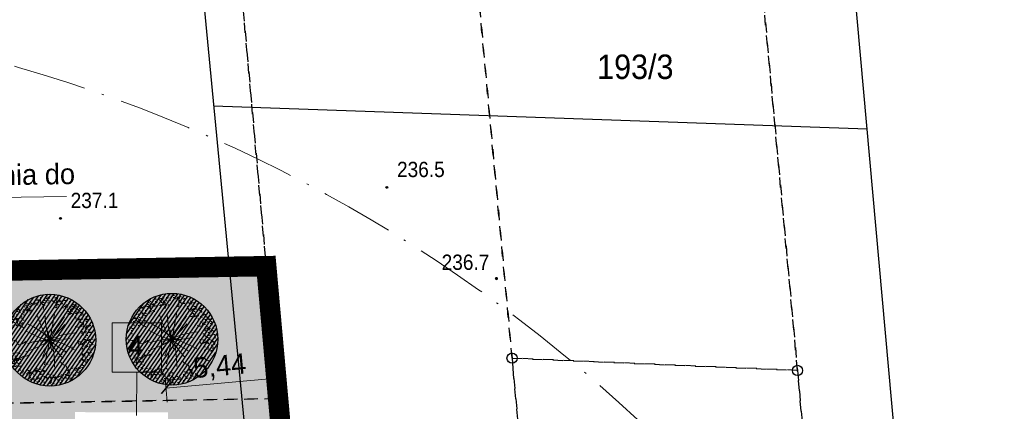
# Model space of a CAD drawing. Extents: x 40810 to 6568062, y -66833 to 5647073.
# Tile 27 of 35: x 6567818 to 6567866, y 5647003 to 5647022. Entities that reach past the tile are written whole.
import ezdxf
from ezdxf.enums import TextEntityAlignment as Align

# ---------------------------------------------------------------- set-up
doc = ezdxf.new("R2010")
doc.units = 0
doc.header["$MEASUREMENT"] = 0
for name, pattern in [('ACAD_ISO10W100', [18, 12, -3, 0, -3]), ('DGN_STYLE_2191', [1, -0.25, 0.5, -0.25]), ('KTJZ01_05', [2, 1.5, -0.5])]:
    doc.linetypes.add(name, pattern=pattern)
doc.layers.get('0').update_dxf_attribs({"linetype": 'CONTINUOUS'})
doc.layers.get('Defpoints').update_dxf_attribs({"linetype": 'CONTINUOUS'})
for name, color, linetype in [('BDOT1', 7, 'CONTINUOUS'), ('EWID', 7, 'CONTINUOUS'), ('P-hatch-taras-zielony', 65, 'CONTINUOUS'), ('PZAG', 7, 'CONTINUOUS'), ('REDAKCJA1', 7, 'CONTINUOUS'), ('Z-zielen', 62, 'CONTINUOUS'), ('Z-zielen-drzewa', 62, 'CONTINUOUS')]:
    doc.layers.add(name, color=color, linetype=linetype)
doc.layers.add('P-hatch-zielen', color=7, linetype='CONTINUOUS', true_color=0x849724)
doc.layers.add('szraf1', color=8, linetype='CONTINUOUS', lineweight=5)
doc.layers.add('wymiarowanie', color=176, linetype='CONTINUOUS', lineweight=9)
doc.styles.get("Standard").update_dxf_attribs({"font": 'GOTHIC.TTF'})
doc.styles.add('STYLE-GEO_140', font='geo_140.shx', dxfattribs={"bigfont": 'geo_140big.shx'})
doc.dimstyles.new('Skala 1-50', dxfattribs={"dimtxt": 1, "dimasz": 0.5, "dimexe": 0.5, "dimexo": 0.5, "dimgap": 0.2, "dimtad": 1, "dimtxsty": 'Standard', "dimblk": 'ARCHTICK', "dimcen": 0.5, "dimclrd": 256, "dimclre": 256, "dimadec": 0, "dimazin": 0, "dimtfac": 1, "dimtdec": 1, "dimtmove": 1, "dimatfit": 3, "dimldrblk": 'ARCHTICK', "dimfxl": 1, "dimlwd": -1, "dimlwe": -1, "dimarcsym": 0})
pattern_1 = [(45, (0, 0), (-0.1767766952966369, 0.1767766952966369), []), (135, (0, 0), (-0.1767766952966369, -0.1767766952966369), [])]

# ---------------------------------------------------------------- blocks, each defined once
blk = doc.blocks.new('DWG_H0_11')
at = {"layer": 'BDOT1', "linetype": 'Continuous'}
blk.add_hatch(color=7, dxfattribs=at).paths.add_polyline_path([(0.08999999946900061, -2.728484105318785e-10, 0.9999999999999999), (-0.09000000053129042, -2.728484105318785e-10, 0.9999999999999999)], flags=16)
at = {"layer": 'BDOT1', "color": 7, "linetype": 'Continuous'}
blk.add_lwpolyline([(0.08999999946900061, -2.728484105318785e-10, 0.9999999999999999), (-0.09000000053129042, -2.728484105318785e-10, 0.9999999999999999)], format="xyb", close=True, dxfattribs=at)
blk = doc.blocks.new('RTPW01_1')
at = {"layer": 'BDOT1', "color": 7, "linetype": 'Continuous'}
blk.add_circle((-5.311449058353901e-10, -2.728484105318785e-10), 0.09, dxfattribs=at)
blk.add_blockref('DWG_H0_11', (-5.311449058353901e-10, -2.728484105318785e-10), dxfattribs=at)
blk = doc.blocks.new('801_5')
at = {"layer": 'BDOT1', "linetype": 'Continuous'}
h = blk.add_hatch(color=7, dxfattribs=at)
edge = h.paths.add_edge_path()
edge.add_arc((-0.001712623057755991, -0.003847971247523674), 0.045, 0, 360)
at = {"layer": 'BDOT1', "color": 7, "linetype": 'Continuous'}
blk.add_circle((-0.001712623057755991, -0.003847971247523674), 0.045, dxfattribs=at)
blk = doc.blocks.new('EGBP04_1')
at = {"layer": 'EWID', "color": 92, "linetype": 'Continuous'}
blk.add_circle((-2.328306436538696e-10, 3.899913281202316e-09), 0.5, dxfattribs=at)
blk = doc.blocks.new('_ArchTick')
at = {"color": 0, "linetype": 'ByBlock', "const_width": 0.15}
blk.add_lwpolyline([(-0.5, -0.5), (0.5, 0.5)], dxfattribs=at)
blk = doc.blocks.new('*D286')
at = {"layer": 'Defpoints', "color": 0}
for p in [(6567830.353131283, 5647004.697210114), (6567830.460252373, 5647003.508412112), (6567825.040000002, 5647003.02)]:
    blk.add_point(p, dxfattribs=at)
at = {"layer": 'wymiarowanie'}
for p, q in [((6567830.415379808, 5647004.006394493), (6567830.308258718, 5647005.195192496)), ((6567824.995127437, 5647003.517982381), (6567824.888006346, 5647004.706780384)), ((6567824.932878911, 5647004.208798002), (6567830.353131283, 5647004.697210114))]:
    blk.add_line(p, q, dxfattribs=at)
at = {"layer": 'wymiarowanie', "linetype": 'Continuous', "xscale": 0.5, "yscale": 0.5, "zscale": 0.5}
for p, rotation in [((6567830.353131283, 5647004.697210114), 5.148944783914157), ((6567824.932878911, 5647004.208798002), 185.1489447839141)]:
    blk.add_blockref('_ArchTick', p, dxfattribs=dict(at, rotation=rotation))
at = {"layer": 'wymiarowanie', "color": 0, "linetype": 'Continuous', "insert": (6567827.573808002, 5647005.220932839), "char_height": 1, "attachment_point": 5, "rotation": 5.148944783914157}
blk.add_mtext('5,44', dxfattribs=at)
blk = doc.blocks.new('A$C6C6A0645')
at = {"layer": 'P-hatch-taras-zielony', "lineweight": 5}
h = blk.add_hatch(dxfattribs=at)
h.set_pattern_fill('AR-SAND', color=129, scale=0.005211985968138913, angle=-78.11946695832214, style=0)
h.set_pattern_definition([(319.3805330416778, (-238.6443200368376, 102.3054320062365), (0.2479005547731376, 0.06067476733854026), [0, -0.2012243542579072, 0, -0.2250535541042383, 0, -0.2151247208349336]), (289.3805330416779, (-238.6443200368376, 102.3054320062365), (0.4138390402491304, -0.1523567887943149), [0, -0.1085552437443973, 0, -0.1813666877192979, 0, -0.06950183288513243]), (249.3805330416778, (-238.6778427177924, 102.4647768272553), (0.08560653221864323, -0.4032787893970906), [0, -0.0661922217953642, 0, -0.2382919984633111, 0, -0.3111034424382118]), (239.3805330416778, (-238.6778427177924, 102.4647768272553), (0.1956311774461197, -0.3655194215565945), [0, -0.0330961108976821, 0, -0.1562136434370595, 0, -0.1787189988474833])])
edge = h.paths.add_edge_path()
edge.add_spline(control_points=[(4.344609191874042, 2.29854024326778), (4.239852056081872, 2.299579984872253), (4.135094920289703, 2.300619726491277), (4.007555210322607, 2.265408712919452)], knot_values=[0, 0, 0, 0, 0.200901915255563, 0.200901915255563, 0.200901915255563, 0.200901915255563], degree=3, periodic=0)
edge.add_spline(control_points=[(4.007555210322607, 2.265408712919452), (3.990323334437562, 2.211900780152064), (3.902117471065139, 1.955435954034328), (3.857649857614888, 1.664367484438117), (3.389467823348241, 1.501675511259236), (3.544837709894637, 1.217970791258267), (3.397926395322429, 1.00621705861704), (3.254534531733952, 0.8968923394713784), (3.206195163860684, 0.866667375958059)], knot_values=[2.339544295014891, 2.339544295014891, 2.339544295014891, 2.339544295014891, 2.415302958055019, 2.701715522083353, 2.916319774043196, 2.98729484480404, 3.189753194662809, 3.286634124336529, 3.286634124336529, 3.286634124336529, 3.286634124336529], degree=3, periodic=0)
edge.add_spline(control_points=[(3.206195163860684, 0.866667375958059), (3.244670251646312, 0.8505992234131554), (3.332221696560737, 0.841808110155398), (3.359790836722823, 0.6868656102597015), (3.581782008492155, 0.8117058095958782), (3.606123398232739, 0.638193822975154), (3.62115894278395, 0.5310164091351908)], knot_values=[0, 0, 0, 0, 0.07398957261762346, 0.1244443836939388, 0.2101415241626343, 0.3486032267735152, 0.3486032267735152, 0.3486032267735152, 0.3486032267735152], degree=3, periodic=0)
edge.add_arc((2.172421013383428, 2.155803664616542), 2.17687280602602, 311.7217208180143, 3.759555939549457)
edge = h.paths.add_edge_path()
edge.add_spline(control_points=[(3.62115894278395, 0.5310164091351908), (3.606123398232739, 0.638193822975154), (3.581782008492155, 0.8117058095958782), (3.359790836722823, 0.6868656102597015), (3.332221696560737, 0.841808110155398), (3.244670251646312, 0.8505992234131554), (3.206195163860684, 0.866667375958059)], knot_values=[0, 0, 0, 0, 0.1384617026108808, 0.2241588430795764, 0.2746136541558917, 0.3486032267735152, 0.3486032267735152, 0.3486032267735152, 0.3486032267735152], degree=3, periodic=0)
edge.add_spline(control_points=[(3.206195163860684, 0.866667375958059), (3.102421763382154, 0.8017813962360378), (2.819681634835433, 0.6986057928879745), (2.521411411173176, 0.6628694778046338), (2.348075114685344, 0.5936557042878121)], knot_values=[3.286634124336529, 3.286634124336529, 3.286634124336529, 3.286634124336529, 3.494614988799, 3.808546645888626, 3.808546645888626, 3.808546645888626, 3.808546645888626], degree=3, periodic=0)
edge.add_spline(control_points=[(2.348075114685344, 0.593655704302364), (2.385904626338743, 0.5401912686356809), (2.488663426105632, 0.4539958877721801), (2.617950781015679, 0.4051685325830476), (2.642215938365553, 0.1977856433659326), (2.544941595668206, 0.083040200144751), (2.474543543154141, -1.797525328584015e-06)], knot_values=[0, 0, 0, 0, 0.1059121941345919, 0.1660643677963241, 0.2352088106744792, 0.4163213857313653, 0.4163213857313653, 0.4163213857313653, 0.4163213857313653], degree=3, periodic=0)
edge.add_arc((2.172421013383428, 2.155803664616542), 2.17687280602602, 277.9776847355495, 281.8805330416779)
edge.add_arc((2.172421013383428, 2.155803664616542), 2.17687280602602, 281.8805330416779, 311.7217208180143)
edge = h.paths.add_edge_path()
edge.add_spline(control_points=[(2.474543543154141, -1.797525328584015e-06), (2.544941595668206, 0.083040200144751), (2.642215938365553, 0.1977856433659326), (2.617950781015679, 0.4051685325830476), (2.488663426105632, 0.4539958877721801), (2.385904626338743, 0.5401912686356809), (2.348075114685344, 0.593655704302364)], knot_values=[0, 0, 0, 0, 0.1811125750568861, 0.2502570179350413, 0.3104091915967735, 0.4163213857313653, 0.4163213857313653, 0.4163213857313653, 0.4163213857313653], degree=3, periodic=0)
edge.add_spline(control_points=[(2.348075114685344, 0.5936557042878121), (2.32882449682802, 0.5859688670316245), (2.188643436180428, 0.5254727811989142), (1.975819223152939, 0.3725573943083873), (1.672758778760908, 0.5380361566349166), (1.417404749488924, 0.4748820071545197), (1.114230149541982, 0.5836629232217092), (1.0859333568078, 0.8247965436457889), (1.015688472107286, 0.9601815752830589), (0.9996707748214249, 0.9856008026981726)], knot_values=[3.808546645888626, 3.808546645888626, 3.808546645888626, 3.808546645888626, 3.843411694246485, 4.063422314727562, 4.209397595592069, 4.38226876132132, 4.507522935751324, 4.708265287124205, 4.758263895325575, 4.758263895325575, 4.758263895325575, 4.758263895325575], degree=3, periodic=0)
edge.add_spline(control_points=[(0.9996707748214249, 0.9856008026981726), (0.9742235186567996, 0.9753467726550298), (0.9176547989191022, 0.9430040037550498), (0.9120265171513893, 0.8002119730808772), (0.7032821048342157, 0.8205952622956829), (0.5892920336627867, 0.7708249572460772), (0.5188120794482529, 0.7400520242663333)], knot_values=[0, 0, 0, 0, 0.04391697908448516, 0.1088246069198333, 0.1938589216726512, 0.331601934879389, 0.331601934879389, 0.331601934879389, 0.331601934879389], degree=3, periodic=0)
edge.add_arc((2.172421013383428, 2.155803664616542), 2.17687280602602, 220.5687720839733, 277.9776847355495)
edge = h.paths.add_edge_path()
edge.add_spline(control_points=[(0.5188120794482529, 0.7400520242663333), (0.5892920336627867, 0.7708249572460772), (0.7032821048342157, 0.8205952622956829), (0.9120265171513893, 0.8002119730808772), (0.9176547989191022, 0.9430040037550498), (0.9742235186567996, 0.9753467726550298), (0.9996707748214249, 0.9856008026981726)], knot_values=[0, 0, 0, 0, 0.1377430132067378, 0.2227773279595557, 0.2876849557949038, 0.331601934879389, 0.331601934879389, 0.331601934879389, 0.331601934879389], degree=3, periodic=0)
edge.add_spline(control_points=[(0.9996707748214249, 0.9856008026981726), (0.9522939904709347, 1.060785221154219), (0.8401889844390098, 1.166715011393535), (0.4258883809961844, 1.22098185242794), (0.5541829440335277, 1.795720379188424), (0.7973674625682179, 2.150314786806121), (0.6487057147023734, 2.298346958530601), (0.6047653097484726, 2.378675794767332), (0.5927916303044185, 2.405354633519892)], knot_values=[4.758263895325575, 4.758263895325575, 4.758263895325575, 4.758263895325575, 4.90614865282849, 5.013450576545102, 5.410854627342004, 5.57422102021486, 5.679343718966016, 5.729666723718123, 5.729666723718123, 5.729666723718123, 5.729666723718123], degree=3, periodic=0)
edge.add_spline(control_points=[(0.5927916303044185, 2.405354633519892), (0.5279954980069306, 2.419452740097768), (0.4049234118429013, 2.804828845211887), (0.1760691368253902, 2.721808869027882), (0.05948458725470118, 2.679516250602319)], knot_values=[0, 0, 0, 0, 0.1786739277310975, 0.3642147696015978, 0.3642147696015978, 0.3642147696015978, 0.3642147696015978], degree=3, periodic=0)
edge.add_arc((2.172421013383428, 2.155803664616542), 2.17687280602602, 166.0792107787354, 220.5687720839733)
edge = h.paths.add_edge_path()
edge.add_spline(control_points=[(0.05948458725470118, 2.679516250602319), (0.1760691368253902, 2.721808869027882), (0.4049234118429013, 2.804828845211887), (0.5279954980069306, 2.419452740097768), (0.5927916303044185, 2.405354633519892)], knot_values=[0, 0, 0, 0, 0.1855408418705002, 0.3642147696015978, 0.3642147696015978, 0.3642147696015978, 0.3642147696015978], degree=3, periodic=0)
edge.add_spline(control_points=[(0.5927916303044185, 2.405354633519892), (0.5475404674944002, 2.506179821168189), (0.520392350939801, 2.735122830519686), (0.441939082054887, 3.030537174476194), (0.5960681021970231, 3.267545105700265), (0.7955748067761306, 3.256964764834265), (0.9753814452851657, 3.238068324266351), (1.050632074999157, 3.259132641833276)], knot_values=[5.729666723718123, 5.729666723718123, 5.729666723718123, 5.729666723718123, 5.919848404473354, 6.123889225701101, 6.239569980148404, 6.332677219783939, 6.468282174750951, 6.468282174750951, 6.468282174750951, 6.468282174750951], degree=3, periodic=0)
edge.add_spline(control_points=[(1.050632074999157, 3.259132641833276), (1.025965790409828, 3.280392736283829), (0.9168468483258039, 3.340718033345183), (0.8898117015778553, 3.651706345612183), (0.6468690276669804, 3.594827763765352), (0.511674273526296, 3.563175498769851)], knot_values=[0, 0, 0, 0, 0.05586705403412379, 0.2107448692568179, 0.4050750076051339, 0.4050750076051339, 0.4050750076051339, 0.4050750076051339], degree=3, periodic=0)
edge.add_arc((2.172421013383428, 2.155803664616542), 2.17687280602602, 139.7209533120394, 166.0792107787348)
edge = h.paths.add_edge_path()
edge.add_spline(control_points=[(1.050632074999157, 3.259132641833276), (1.093099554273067, 3.271020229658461), (1.15452384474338, 3.312936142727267), (1.148685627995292, 3.428868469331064), (1.279244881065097, 3.534028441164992), (1.217834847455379, 3.708823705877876), (1.294213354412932, 3.789966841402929), (1.390235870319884, 3.89197941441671), (1.507700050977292, 3.967194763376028), (1.640013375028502, 4.023090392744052)], knot_values=[6.468282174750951, 6.468282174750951, 6.468282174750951, 6.468282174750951, 6.544810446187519, 6.613006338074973, 6.632622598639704, 6.825048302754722, 6.825048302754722, 6.825048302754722, 7.066964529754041, 7.066964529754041, 7.066964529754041, 7.066964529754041], degree=3, periodic=0)
edge.add_spline(control_points=[(1.640013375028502, 4.023090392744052), (1.614912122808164, 4.100765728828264), (1.610454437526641, 4.179229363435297), (1.605996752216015, 4.25769299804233)], knot_values=[0, 0, 0, 0, 0.1391398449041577, 0.1391398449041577, 0.1391398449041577, 0.1391398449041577], degree=3, periodic=0)
edge.add_arc((2.172421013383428, 2.155803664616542), 2.17687280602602, 105.0819831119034, 139.7209533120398)
edge.add_spline(control_points=[(0.511674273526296, 3.563175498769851), (0.6468690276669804, 3.594827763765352), (0.8898117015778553, 3.651706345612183), (0.9168468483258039, 3.340718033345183), (1.025965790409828, 3.280392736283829), (1.050632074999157, 3.259132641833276)], knot_values=[0, 0, 0, 0, 0.1943301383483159, 0.3492079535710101, 0.4050750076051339, 0.4050750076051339, 0.4050750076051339, 0.4050750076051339], degree=3, periodic=0)
edge = h.paths.add_edge_path()
edge.add_spline(control_points=[(2.5028215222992, 3.793813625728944), (2.503699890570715, 3.796582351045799), (2.520050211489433, 3.845408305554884), (2.577435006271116, 3.926177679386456), (2.791773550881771, 3.968090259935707), (2.737982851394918, 4.143432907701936), (2.699823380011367, 4.267822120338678)], knot_values=[0, 0, 0, 0, 0.004969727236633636, 0.08801389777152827, 0.1589231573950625, 0.3320291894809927, 0.3320291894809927, 0.3320291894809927, 0.3320291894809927], degree=3, periodic=0)
edge.add_arc((2.172421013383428, 2.155803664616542), 2.17687280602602, 75.97913453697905, 101.8805330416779)
edge.add_arc((2.172421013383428, 2.155803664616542), 2.17687280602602, 101.8805330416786, 105.081983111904)
edge.add_spline(control_points=[(1.605996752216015, 4.25769299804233), (1.610454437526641, 4.179229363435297), (1.614912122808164, 4.100765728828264), (1.640013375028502, 4.023090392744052)], knot_values=[0, 0, 0, 0, 0.1391398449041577, 0.1391398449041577, 0.1391398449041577, 0.1391398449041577], degree=3, periodic=0)
edge.add_spline(control_points=[(1.640013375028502, 4.023090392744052), (1.692114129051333, 4.045100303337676), (1.885445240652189, 4.11267102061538), (2.182437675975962, 4.161193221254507), (2.385491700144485, 3.973029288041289), (2.465107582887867, 3.845577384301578), (2.5028215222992, 3.793813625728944)], knot_values=[0.2419162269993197, 0.2419162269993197, 0.2419162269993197, 0.2419162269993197, 0.3371750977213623, 0.5804352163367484, 0.7045318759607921, 0.8060522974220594, 0.8060522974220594, 0.8060522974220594, 0.8060522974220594], degree=3, periodic=0)
edge = h.paths.add_edge_path()
edge.add_spline(control_points=[(2.5028215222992, 3.793813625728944), (2.559871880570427, 3.715509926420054), (2.704306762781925, 3.561311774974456), (3.152077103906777, 3.833307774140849), (3.174217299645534, 3.231579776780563), (3.728070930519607, 3.461884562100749), (3.615544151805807, 3.030110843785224), (3.646848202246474, 2.858711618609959)], knot_values=[0.8060522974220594, 0.8060522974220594, 0.8060522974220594, 0.8060522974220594, 0.9596235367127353, 1.167461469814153, 1.394900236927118, 1.562469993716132, 1.836610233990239, 1.836610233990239, 1.836610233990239, 1.836610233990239], degree=3, periodic=0)
edge.add_spline(control_points=[(3.646848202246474, 2.858711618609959), (3.716127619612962, 2.863654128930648), (3.806845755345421, 2.883676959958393), (3.873964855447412, 3.0771613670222), (4.015593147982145, 3.099605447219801), (4.125575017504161, 3.117034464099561)], knot_values=[0, 0, 0, 0, 0.1067282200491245, 0.1557493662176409, 0.3261141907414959, 0.3261141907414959, 0.3261141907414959, 0.3261141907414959], degree=3, periodic=0)
edge.add_arc((2.172421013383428, 2.155803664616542), 2.17687280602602, 26.20377578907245, 75.97913453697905)
edge.add_spline(control_points=[(2.699823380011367, 4.267822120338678), (2.737982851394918, 4.143432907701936), (2.791773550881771, 3.968090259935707), (2.577435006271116, 3.926177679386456), (2.520050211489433, 3.845408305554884), (2.503699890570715, 3.796582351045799), (2.5028215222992, 3.793813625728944)], knot_values=[0, 0, 0, 0, 0.1731060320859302, 0.2440152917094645, 0.3270594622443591, 0.3320291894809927, 0.3320291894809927, 0.3320291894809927, 0.3320291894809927], degree=3, periodic=0)
edge = h.paths.add_edge_path()
edge.add_spline(control_points=[(3.646848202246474, 2.858711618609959), (3.65595329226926, 2.808858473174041), (3.712418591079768, 2.67559544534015), (4.137935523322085, 2.736935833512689), (4.063967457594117, 2.440578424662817), (4.007555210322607, 2.265408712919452)], knot_values=[1.836610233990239, 1.836610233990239, 1.836610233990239, 1.836610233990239, 1.916346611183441, 2.091532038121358, 2.339544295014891, 2.339544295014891, 2.339544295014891, 2.339544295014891], degree=3, periodic=0)
edge.add_spline(control_points=[(4.007555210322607, 2.265408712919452), (4.135094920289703, 2.300619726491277), (4.239852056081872, 2.299579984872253), (4.344609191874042, 2.29854024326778)], knot_values=[0, 0, 0, 0, 0.200901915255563, 0.200901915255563, 0.200901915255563, 0.200901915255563], degree=3, periodic=0)
edge.add_arc((2.172421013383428, 2.155803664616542), 2.17687280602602, 3.759555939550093, 26.20377578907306)
edge.add_spline(control_points=[(4.125575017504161, 3.117034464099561), (4.015593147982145, 3.099605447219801), (3.873964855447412, 3.0771613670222), (3.806845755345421, 2.883676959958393), (3.716127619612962, 2.863654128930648), (3.646848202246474, 2.858711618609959)], knot_values=[0, 0, 0, 0, 0.170364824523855, 0.2193859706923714, 0.3261141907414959, 0.3261141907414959, 0.3261141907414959, 0.3261141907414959], degree=3, periodic=0)
at = {"layer": 'P-hatch-taras-zielony', "color": 129, "lineweight": 5}
for points in [[(1.605996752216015, 4.25769299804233), (1.702382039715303, 3.897504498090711), (1.763254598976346, 3.787553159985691), (1.592532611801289, 3.657209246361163), (1.727594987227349, 3.374008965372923), (1.840778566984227, 3.284506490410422)], [(2.699823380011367, 4.267822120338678), (2.70675252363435, 3.96715988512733), (2.594998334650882, 3.915319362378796), (2.505595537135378, 3.802083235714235), (2.462323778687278, 3.60412293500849), (2.428560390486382, 3.540362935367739)], [(0.511674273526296, 3.563175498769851), (0.8492417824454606, 3.557493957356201), (0.9747922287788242, 3.319507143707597), (1.066100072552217, 3.24428718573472), (1.097487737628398, 3.184791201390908), (1.099866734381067, 3.128634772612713), (1.191650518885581, 3.006300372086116)], [(2.698190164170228, 3.47705043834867), (2.172421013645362, 2.155803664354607), (0.9234619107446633, 1.590109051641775)], [(3.559174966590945, 3.833805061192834), (3.521383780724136, 3.638069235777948), (3.429603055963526, 3.580988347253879), (3.339723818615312, 3.514865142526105)], [(1.318621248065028, 3.16521219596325), (2.170963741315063, 2.166610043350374), (3.107444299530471, 1.625022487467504)], [(1.745541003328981, 3.184966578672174), (2.172421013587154, 2.15580366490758), (2.015824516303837, 0.8378618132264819)], [(3.193485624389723, 3.050884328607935), (2.172421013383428, 2.155803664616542), (1.82179135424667, 1.221969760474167)], [(2.511589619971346, 1.191924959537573), (2.172421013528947, 2.155803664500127), (2.314429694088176, 3.365266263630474)], [(4.125575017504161, 3.117034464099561), (3.853807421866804, 2.999789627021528), (3.812911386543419, 2.925085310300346), (3.572756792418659, 2.855677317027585)], [(0.05948458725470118, 2.679516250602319), (0.3817860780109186, 2.684837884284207), (0.6271773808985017, 2.415404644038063), (0.6576118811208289, 2.450135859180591)], [(1.133199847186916, 2.643635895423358), (2.172421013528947, 2.155803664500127), (2.862310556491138, 0.9404010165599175)], [(3.279342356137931, 2.680634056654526), (2.172421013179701, 2.155803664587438), (1.449906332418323, 1.285375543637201)], [(0.9163193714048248, 2.117406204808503), (2.172421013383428, 2.155803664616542), (3.474118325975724, 2.245624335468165)], [(3.479091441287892, 1.731158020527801), (2.172421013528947, 2.155803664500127), (1.294858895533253, 2.291470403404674)], [(4.344609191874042, 2.29854024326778), (3.937517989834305, 2.243086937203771), (3.82909161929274, 2.220276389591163), (3.831468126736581, 2.343532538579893)], [(0.063364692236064, 1.616677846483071), (0.3347249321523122, 1.607893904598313), (0.3865587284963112, 1.675455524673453), (0.5458697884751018, 1.680642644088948)], [(4.20520868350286, 1.376990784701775), (3.933252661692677, 1.411217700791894), (3.901388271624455, 1.51782796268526), (3.684536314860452, 1.472207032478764), (3.647441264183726, 1.558832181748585)], [(0.5188120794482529, 0.7400520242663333), (0.7484710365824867, 0.8073096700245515), (0.8930390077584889, 0.837723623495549), (0.9372642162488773, 0.9414553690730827), (1.131764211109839, 1.048474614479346), (1.157441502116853, 1.195518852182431), (1.283935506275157, 1.401544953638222)], [(3.62115894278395, 0.5310164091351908), (3.516201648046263, 0.7474648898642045), (3.367828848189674, 0.7351365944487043), (3.323601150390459, 0.8108174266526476), (3.187115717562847, 0.8765330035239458), (3.141458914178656, 1.09355547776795)], [(2.474543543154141, -1.797525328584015e-06), (2.624544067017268, 0.2765949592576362), (2.599813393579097, 0.3941483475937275), (2.512310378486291, 0.451282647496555), (2.319706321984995, 0.6940489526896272), (2.516108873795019, 0.7920246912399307)], [(1.601705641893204, 0.05507541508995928), (1.573093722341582, 0.2064773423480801), (1.603052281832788, 0.2883230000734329), (1.655362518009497, 0.3087716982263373), (1.66677422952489, 0.4339286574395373)]]:
    blk.add_spline(points, degree=3, dxfattribs=at)
blk = doc.blocks.new('A$C08a30843')
at = {"layer": 'P-hatch-zielen', "true_color": 0x598c2b, "transparency": 33554559}
h = blk.add_hatch(dxfattribs=at)
h.set_pattern_fill('ANSI31', color=77, scale=4.999999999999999, angle=8.453181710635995)
h.set_pattern_definition([(53.453181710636, (111784.2425639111, 9785.73925920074), (-12.75350736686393, 9.45323621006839), [])])
edge = h.paths.add_edge_path()
edge.add_arc((0.431200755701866, 0.06408321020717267), 225.0000000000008, 0, 360)
at = {"color": 7, "lineweight": 15}
for p, q in [((-47.51912287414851, -7.062088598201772), (45.88633637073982, 6.819430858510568)), ((-7.757152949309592, 46.58140054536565), (6.124366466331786, -46.82405842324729))]:
    blk.add_line(p, q, dxfattribs=at)
at = {"color": 77, "true_color": 0x598c2b}
blk.add_circle((0.431200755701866, 0.06408321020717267), 225.0000000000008, dxfattribs=at)
at = {"layer": 'Z-zielen', "extrusion": (-0.04949115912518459, -0.004600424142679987, 0.9987639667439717), "xscale": 98.55591359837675, "yscale": 98.55591359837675, "zscale": 98.55591359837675, "rotation": 158.5946450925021}
blk.add_blockref('A$C6C6A0645', (276.8791819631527, 119.6710239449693), dxfattribs=at)

msp = doc.modelspace()

# ---------------------------------------------------------------- hatches: boundary and pattern name
at = {"layer": 'szraf1', "true_color": 0xc7c8ca}
h = msp.add_hatch(dxfattribs=at)
h.set_pattern_fill('ANSI37', color=9, scale=2, style=0)
h.set_pattern_definition(pattern_1)
h.paths.add_polyline_path([(6567823.290277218, 5646949.789298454), (6567823.249822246, 5646947.075506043), (6567815.664571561, 5646947.380083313, 0.1966573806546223), (6567818.004233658, 5646952.370491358), (6567818.831690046, 5646976.873305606, 0.1608154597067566), (6567817.350105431, 5646983.958499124), (6567809.203317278, 5646997.767785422, 0.2654325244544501), (6567799.729148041, 5647003.178499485), (6567753.06303861, 5647002.389708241, 0.2081719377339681), (6567747.979839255, 5647000.074529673), (6567747.209997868, 5647008.789999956), (6567747.350053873, 5647008.792367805, 0.1638587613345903), (6567751.584473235, 5647007.366387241), (6567799.729148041, 5647008.178499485, -0.2744804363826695), (6567813.50975784, 5647000.308369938), (6567821.656545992, 5646986.49908364, -0.14264435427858), (6567823.866820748, 5646977.829202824), (6567822.996147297, 5646952.046635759, 0.08184528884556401)])
at = {"layer": 'szraf1', "linetype": 'Continuous'}
h = msp.add_hatch(dxfattribs=at)
h.set_pattern_fill('ANSI37', color=40, scale=2, style=0)
h.set_pattern_definition(pattern_1)
h.paths.add_polyline_path([(6567813.016186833, 5646947.486426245), (6567815.626365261, 5646947.346295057, 0.2076535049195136), (6567818.004235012, 5646952.370531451), (6567818.869669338, 5646977.997956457, 0.1426443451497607), (6567817.350105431, 5646983.958499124), (6567812.569733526, 5646992.06151138), (6567801.528724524, 5646992.601878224, -0.3950589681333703), (6567800.577751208, 5646993.583748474), (6567800.415611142, 5647003.157058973), (6567796.415598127, 5647003.123956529), (6567796.571625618, 5646993.911553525, -0.4191824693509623), (6567795.571769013, 5646992.894619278), (6567776.232098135, 5646993.83994063), (6567775.170294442, 5646972.144708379), (6567787.446400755, 5646971.543893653), (6567787.304639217, 5646968.64736061), (6567797.092923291, 5646968.168304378), (6567797.23468483, 5646971.06483742), (6567815.62616289, 5646970.164725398, -0.3999617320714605), (6567817.052837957, 5646968.666518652), (6567816.505089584, 5646952.421157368, -0.299344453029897)])
h.paths.add_polyline_path([(6567795.834244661, 5646973.135771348), (6567797.332451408, 5646973.062446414), (6567797.308009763, 5646972.563044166), (6567815.631408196, 5646971.666264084, 0.418656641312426), (6567817.203878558, 5646973.113844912), (6567817.370523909, 5646978.048582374, 0.1426443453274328), (6567816.058173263, 5646983.196323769), (6567812.161408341, 5646989.801570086, 0.2970977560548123), (6567811.150230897, 5646990.629188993), (6567801.519085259, 5646991.100554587, 0.414213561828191), (6567800.471397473, 5646990.150633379), (6567800.448321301, 5646989.679131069), (6567794.594661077, 5646989.965619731), (6567794.666620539, 5646991.435926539), (6567781.462425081, 5646992.082163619), (6567777.656979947, 5646992.268408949), (6567776.741826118, 5646973.569590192), (6567787.519725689, 5646973.042100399), (6567787.537144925, 5646973.529311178), (6567789.041762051, 5646973.455672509), (6567788.876113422, 5646970.072245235), (6567795.668041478, 5646969.739836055)], flags=16)
at = {"layer": 'wymiarowanie', "linetype": 'Continuous', "true_color": 0xffffff}
msp.add_hatch(color=7, dxfattribs=at).paths.add_polyline_path([(6567822.283521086, 5647004.996846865), (6567824.711341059, 5647004.996846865), (6567824.711341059, 5647007.416312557), (6567822.283521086, 5647007.416312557)])
at = {"layer": 'Z-zielen', "linetype": 'Continuous'}
h = msp.add_hatch(dxfattribs=at)
h.set_pattern_fill('STIPPLE', color=256, style=0)
h.set_pattern_definition([(0, (0.04, 0.02), (0, 1), [0, -1]), (0, (0.36, 0.04), (0, 1), [0, -1]), (0, (0.18, 0.26), (0, 1), [0, -1]), (0, (0.4, 0.42), (0, 1), [0, -1]), (0, (0.14, 0.48), (0, 1), [0, -1]), (0, (0.22, 0.72), (0, 1), [0, -1]), (0, (0.08, 0.9), (0, 1), [0, -1]), (0, (0.4, 0.88), (0, 1), [0, -1]), (0, (0.64, 0.92), (0, 1), [0, -1]), (0, (0.76, 0.68), (0, 1), [0, -1]), (0, (0.96, 0.66), (0, 1), [0, -1]), (0, (0.96, 0.3), (0, 1), [0, -1]), (0, (0.78, 0.18), (0, 1), [0, -1]), (0, (0.5, 0.24), (0, 1), [0, -1]), (0, (0.68, 0.42), (0, 1), [0, -1]), (0, (0.5, 0.6), (0, 1), [0, -1]), (0, (0.92, 0.04), (0, 1), [0, -1])])
h.paths.add_polyline_path([(6567834.600000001, 5646957.495000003), (6567823.191362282, 5646957.827383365), (6567823.444938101, 5646965.336324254), (6567828.442089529, 5646965.167571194), (6567828.863972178, 5646977.660449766), (6567823.866820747, 5646977.829202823, 0.1426547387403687), (6567821.656545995, 5646986.499083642), (6567813.2373845, 5647000.769395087, 0.2607595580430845), (6567799.458200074, 5647008.176205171), (6567751.703012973, 5647007.367391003), (6567753.913369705, 5647007.404827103), (6567751.011241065, 5647008.834453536), (6567829.898409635, 5647009.741269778)])
h.paths.add_polyline_path([(6567821.79, 5646988.53), (6567828.8, 5646988.46), (6567828.94, 5647000.44), (6567821.94, 5647000.52)], flags=16)
h.paths.add_polyline_path([(6567821.940000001, 5647003.02), (6567820.471388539, 5647003.038372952), (6567820.303639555, 5646991.746975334), (6567818.547591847, 5646991.768944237), (6567820.448493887, 5646988.546803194), (6567821.790000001, 5646988.53)], flags=16)
h.paths.add_polyline_path([(6567829.530103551, 5646985.826366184, 0.9999999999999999), (6567825.131237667, 5646985.826366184, 0.9999999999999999)], flags=16)
h.paths.add_polyline_path([(6567821.94, 5647003.02), (6567825.040000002, 5647003.02), (6567825.040000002, 5647000.52), (6567821.94, 5647000.52)], flags=16)
edge = h.paths.add_edge_path()
edge.add_arc((6567747.431800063, 5647001.680976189), 7.111861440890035, 279.14085864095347, 5.919009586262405, ccw=False)
edge.add_line((6567748.561161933, 5646994.662188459), (6567748.005706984, 5647000.103134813))
edge.add_arc((6567753.177665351, 5646995.400115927), 6.990532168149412, 91.00105870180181, 137.7187995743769, ccw=False)
edge.add_line((6567753.055534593, 5647002.389581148), (6567754.503133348, 5647002.41409866))

# ---------------------------------------------------------------- linework, layer by layer
at = {"layer": 'EWID', "color": 92, "linetype": 'DGN_STYLE_2191'}
for p, q in [((6567841.93, 5647005.68), (6567839.319525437, 5647033.856395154)), ((6567839.32, 5647033.86), (6567841.93, 5647005.68)), ((6567855.95, 5647005.08), (6567853.27, 5647034.09)), ((6567853.27, 5647034.09), (6567855.95, 5647005.08)), ((6567830.442964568, 5647003.700267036), (6567827.743316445, 5647033.660158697)), ((6567827.743316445, 5647033.660158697), (6567830.442964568, 5647003.700267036)), ((6567847.46, 5646945.93), (6567841.93, 5647005.68)), ((6567841.93, 5647005.68), (6567855.95, 5647005.08)), ((6567855.95, 5647005.08), (6567841.93, 5647005.68)), ((6567841.93, 5647005.68), (6567847.46, 5646945.93)), ((6567855.95, 5647005.08), (6567861.45, 5646945.33)), ((6567861.45, 5646945.33), (6567855.95, 5647005.08)), ((6567747.783237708, 5647002.30028596), (6567830.442964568, 5647003.700267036)), ((6567830.442964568, 5647003.700267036), (6567747.783237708, 5647002.30028596)), ((6567830.442964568, 5647003.700267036), (6567834.602388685, 5646957.540215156)), ((6567834.602388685, 5646957.540215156), (6567830.442964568, 5647003.700267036))]:
    msp.add_line(p, q, dxfattribs=at)
at = {"layer": 'PZAG', "color": 53, "linetype": 'Continuous'}
msp.add_line((6567859.37, 5647016.91), (6567827.27, 5647018.04), dxfattribs=at)
msp.add_lwpolyline([(6567825.77, 5647033.63), (6567833.97, 5646948.51)], dxfattribs=at)
at = {"layer": 'REDAKCJA1', "color": 133, "linetype": 'Continuous'}
msp.add_lwpolyline([(6567725.089031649, 5647031.920224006), (6567733.591404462, 5646935.663552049), (6567867.178561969, 5646930.299508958), (6567857.819082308, 5647034.168230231)], close=True, dxfattribs=at)
at = {"layer": 'wymiarowanie', "linetype": 'Continuous'}
msp.add_line((6567820.051692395, 5647013.611529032), (6567807.895063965, 5647013.405636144), dxfattribs=at)
at = {"layer": 'wymiarowanie', "color": 7, "linetype": 'Continuous'}
msp.add_line((6567823.497431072, 5647004.996846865), (6567823.49, 5647002.869999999), dxfattribs=at)
at = {"layer": 'wymiarowanie', "color": 30, "linetype": 'KTJZ01_05', "const_width": 1}
msp.add_lwpolyline([(6567786.84, 5647009.460000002), (6567747.210000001, 5647008.789999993), (6567747.783237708, 5647002.30028596), (6567752.41, 5646949.92), (6567823.249822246, 5646947.075506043), (6567823.41, 5646957.820000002), (6567834.6, 5646957.54), (6567830.44, 5647003.7), (6567829.857942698, 5647010.192665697), (6567786.84, 5647009.460000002)], dxfattribs=at)
at = {"layer": 'wymiarowanie', "color": 7, "linetype": 'Continuous'}
msp.add_lwpolyline([(6567822.283521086, 5647004.996846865), (6567824.711341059, 5647004.996846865), (6567824.711341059, 5647007.416312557), (6567822.283521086, 5647007.416312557)], close=True, dxfattribs=at)
at = {"layer": 'wymiarowanie', "color": 1, "linetype": 'ACAD_ISO10W100', "ltscale": 0.3}
msp.add_arc((6567796.86, 5646947.89), 75, 29.26094233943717, 153.7692888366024, dxfattribs=at)

# ---------------------------------------------------------------- block references
at = {"layer": 'BDOT1', "color": 7, "linetype": 'Continuous'}
for p in [(6567835.78, 5647014.06), (6567819.75, 5647012.54)]:
    msp.add_blockref('801_5', p, dxfattribs=at)
at = {"layer": 'BDOT1', "color": 7, "linetype": 'Continuous', "xscale": 0.5, "yscale": 0.5, "zscale": 0.5}
msp.add_blockref('RTPW01_1', (6567841.16, 5647009.58), dxfattribs=at)
at = {"layer": 'EWID', "color": 92, "linetype": 'Continuous', "xscale": 0.5, "yscale": 0.5, "zscale": 0.5}
for p in [(6567841.93, 5647005.68), (6567855.95, 5647005.08), (6567830.44, 5647003.7)]:
    msp.add_blockref('EGBP04_1', p, dxfattribs=at)
at = {"layer": 'Z-zielen-drzewa', "xscale": 0.01000000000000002, "yscale": 0.01000000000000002, "zscale": 0.01, "rotation": 1.893763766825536}
for p in [(6567819.225139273, 5647006.562755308, 0.0001867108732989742), (6567825.223471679, 5647006.607151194, -0.0004387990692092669)]:
    msp.add_blockref('A$C08a30843', p, dxfattribs=at)

# ---------------------------------------------------------------- texts
at = {"layer": 'BDOT1', "color": 7, "linetype": 'Continuous', "style": 'STYLE-GEO_140', "width": 0.93336}
for s, p in [('236.5', (6567836.28, 5647014.56)), ('237.1', (6567820.25, 5647013.04))]:
    msp.add_text(s, height=0.75, dxfattribs=at).set_placement(p)
at = {"layer": 'BDOT1', "color": 7, "linetype": 'Continuous', "style": 'STYLE-GEO_140', "width": 0.9332799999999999}
msp.add_text('236.7', height=0.75, dxfattribs=at).set_placement((6567839.643040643, 5647010.385), align=Align.MIDDLE_CENTER)
at = {"layer": 'EWID', "color": 92, "linetype": 'Continuous', "style": 'STYLE-GEO_140', "width": 0.9333000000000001}
msp.add_text('193/3', height=1.2, dxfattribs=at).set_placement((6567847.98396806, 5647019.97), align=Align.MIDDLE_CENTER)
at = {"layer": 'wymiarowanie', "linetype": 'Continuous', "insert": (6567808.265962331, 5647015.017428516), "char_height": 1, "width": 14.19961114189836, "attachment_point": 1, "rotation": 0.9703073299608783}
msp.add_mtext('Istniejąca studnia do zasypania', dxfattribs=at)
at = {"layer": 'wymiarowanie', "color": 7, "linetype": 'Continuous', "insert": (6567823.063369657, 5647006.779524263), "char_height": 1, "width": 2.942493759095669, "attachment_point": 1}
msp.add_mtext('4', dxfattribs=at)

# ---------------------------------------------------------------- dimensions: what is measured, and where the dimension line sits
at = {"layer": 'wymiarowanie', "linetype": 'Continuous'}
dim = msp.add_aligned_dim(p1=(6567825.040000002, 5647003.02), p2=(6567830.460252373, 5647003.508412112), distance=1.1936145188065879, dimstyle='Skala 1-50', dxfattribs=at)
dim.commit()
dim.dimension.update_dxf_attribs({"geometry": '*D286', "text_midpoint": (6567827.573808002, 5647005.220932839)})

doc.saveas('drawing.dxf')
